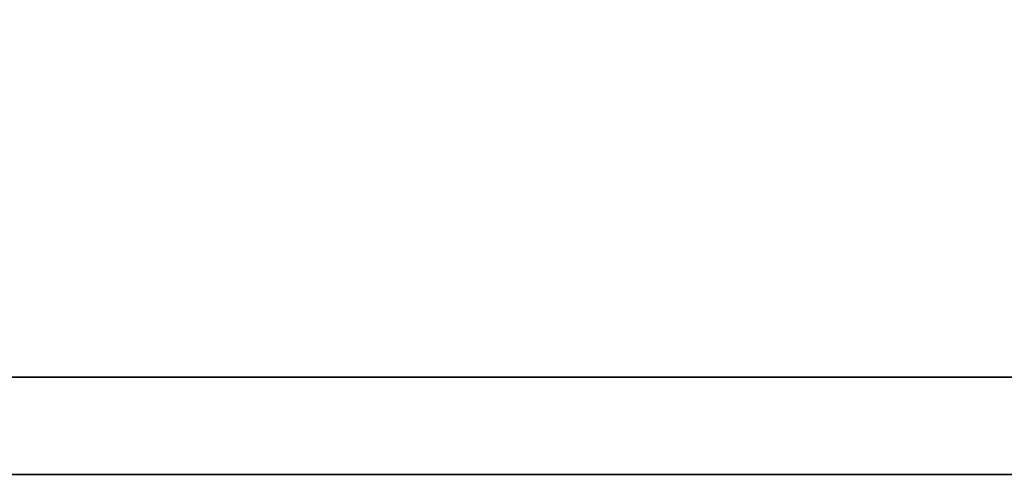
# Model space of a CAD drawing. Header units: millimetres. Extents: x -1108 to 3135, y -1596 to 860.
# Tile 212 of 256: x -749.5 to -747.19, y -583.57 to -582.51. Entities that reach past the tile are written whole.
import ezdxf

# ---------------------------------------------------------------- set-up
doc = ezdxf.new("R2010")
doc.units = ezdxf.units.MM
doc.layers.add('DIM', color=4, linetype='CONTINUOUS')
doc.layers.add('layer 1', color=7, linetype='CONTINUOUS')

# ---------------------------------------------------------------- blocks, each defined once
blk = doc.blocks.new('TBI MOTION logo(完整正式版)')
at = {"layer": 'layer 1', "color": 22, "lineweight": 35}
blk.add_open_spline([(75.90875, -9.47875), (75.90875, -9.47875), (75.90875, -12.28625), (75.90875, -12.28625), (75.90875, -12.28625), (75.90875, -12.28625), (75.90875, -12.47875), (75.90875, -12.47875), (75.90875, -12.47875), (75.90875, -12.47875), (75.71625, -12.47875), (75.71625, -12.47875), (75.71625, -12.47875), (75.71625, -12.47875), (-88.32875, -12.47875), (-88.32875, -12.47875), (-88.32875, -12.47875), (-88.32875, -12.47875), (-88.32875, -13.29375), (-88.32875, -13.29375), (-88.32875, -13.29375), (-88.32875, -13.29375), (82.89125, -13.29375), (82.89125, -13.29375), (82.89125, -13.29375), (82.89125, -13.29375), (75.90875, -9.47875), (75.90875, -9.47875)], degree=3, knots=[0, 0, 0, 0, 0.1428571, 0.1428571, 0.1428571, 0.1428572, 0.2857143, 0.2857143, 0.2857143, 0.2857143, 0.4285714, 0.4285714, 0.4285714, 0.4285714, 0.5714286, 0.5714286, 0.5714286, 0.5714286, 0.7142857, 0.7142857, 0.7142857, 0.7142857, 0.8571429, 0.8571429, 0.8571429, 0.8571429, 1, 1, 1, 1], dxfattribs=at)

msp = doc.modelspace()

# ---------------------------------------------------------------- block references
at = {"layer": 'DIM', "color": 7, "xscale": 0.2802190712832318, "yscale": 0.2802190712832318, "zscale": 0.2802190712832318}
msp.add_blockref('TBI MOTION logo(完整正式版)', (-763.4724, -579.8495), dxfattribs=at)

doc.saveas('drawing.dxf')
